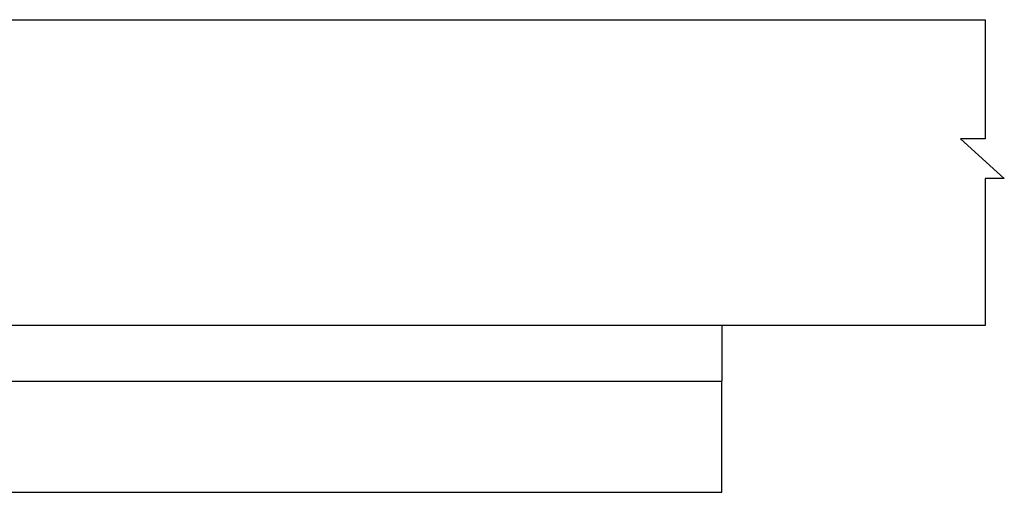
# Model space of a CAD drawing. Header units: inches. Extents: x -77 to 299, y -110 to 144.
# Tile 6 of 138: x 2.65 to 11.51, y -75.4 to -71.15. Entities that reach past the tile are written whole.
import ezdxf

# ---------------------------------------------------------------- set-up
doc = ezdxf.new("R2010")
doc.units = ezdxf.units.IN
doc.header["$MEASUREMENT"] = 0
doc.layers.add('SID-M-S', color=105, linetype='Continuous')

msp = doc.modelspace()

# ---------------------------------------------------------------- linework, layer by layer
at = {"layer": 'SID-M-S'}
for p, q in [((8.96983, -73.90438), (8.96983, -74.40438)), ((-4.03017, -74.40438), (8.96983, -74.40438)), ((8.96983, -75.40438), (8.96983, -74.40438)), ((-4.03017, -75.40438), (8.96983, -75.40438))]:
    msp.add_line(p, q, dxfattribs=at)
msp.add_lwpolyline([(11.34091, -72.22587), (11.11767, -72.22587), (11.51265, -72.583), (11.34091, -72.583), (11.34091, -73.90438), (-6.40126, -73.90438), (-6.40126, -72.583), (-6.573, -72.583), (-6.17802, -72.22587), (-6.40126, -72.22587), (-6.40126, -71.15438), (11.34091, -71.15438)], close=True, dxfattribs=at)

doc.saveas('drawing.dxf')
